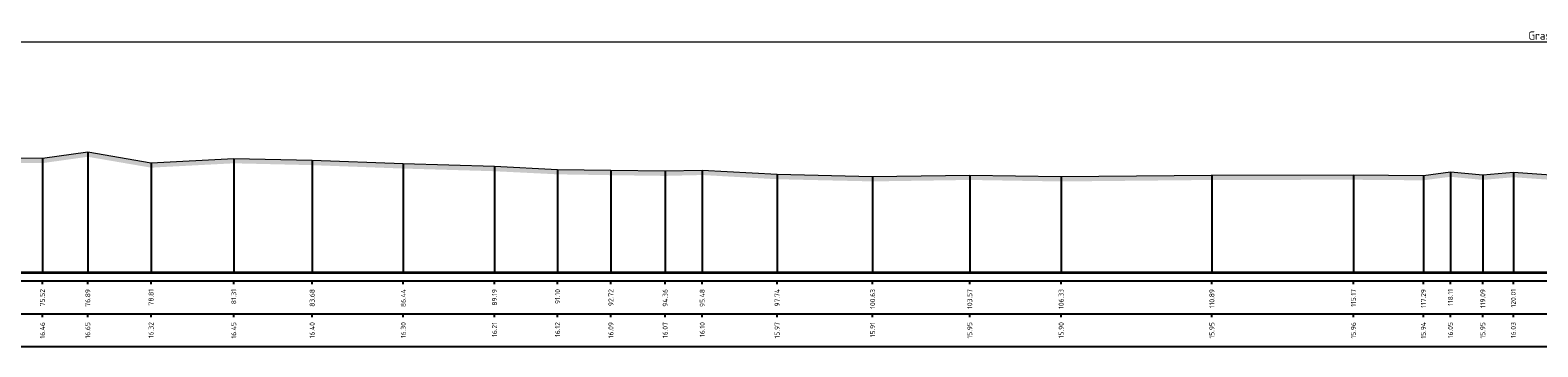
# Model space of a CAD drawing. Header units: metres. Extents: x 197883 to 206898, y 361907 to 364395.
# Tile 133 of 256: x 205859 to 205905, y 363659 to 363668. Entities that reach past the tile are written whole.
import ezdxf
from ezdxf.enums import TextEntityAlignment as Align

# ---------------------------------------------------------------- set-up
doc = ezdxf.new("R2010")
doc.units = ezdxf.units.M
doc.header["$PDMODE"] = 35
doc.header["$PDSIZE"] = 0.075
doc.layers.add('N-WE-OG-HULPLIJN-G', color=50, linetype='Continuous', lineweight=35, plot=False)
doc.layers.add('X-ME-AL-PROFIEL_HUIDIG MAAIVELD-GD', color=252, linetype='Continuous', lineweight=0)
doc.layers.add('X-XX-AL-DETAIL1-M', color=7, linetype='Continuous', lineweight=18)
doc.layers.add('X-ME-AL-PROFIELRASTER-S', color=7, linetype='Continuous')
doc.styles.add('NLCS-ISO-ANNOTATIVE-T18', font='NLCS-ISO.ttf', dxfattribs={"height": 1.8})
doc.styles.add('NLCS-ISO-M100-T25', font='NLCS-ISO.ttf', dxfattribs={"height": 0.25})
doc.dimstyles.new('NLCS-M100-T25-PIJL_L2_H1', dxfattribs={"dimscale": 0.1, "dimtxt": 2.5, "dimasz": 2.5, "dimexe": 2, "dimexo": 2, "dimgap": 0.7, "dimtad": 1, "dimzin": 0, "dimdsep": 46, "dimtxsty": 'NLCS-ISO-M100-T25', "dimcen": 0, "dimdle": 2, "dimclrd": 256, "dimclre": 256, "dimclrt": 256, "dimadec": 1, "dimazin": 0, "dimtfac": 1, "dimtdec": 3, "dimtofl": 0, "dimtmove": 0, "dimatfit": 3, "dimfxl": 2, "dimfxlon": 1, "dimtfillclr": 256, "dimtolj": 1, "dimtzin": 0, "dimlwd": -1, "dimlwe": -1, "dimarcsym": 0})

# ---------------------------------------------------------------- blocks, each defined once
blk = doc.blocks.new('SAL-PROFIELRASTER_BALK_EIND1-SOD')
at = {"color": 0, "linetype": 'ByBlock', "lineweight": -2, "flags": 128}
for points in [[(0, 0), (1, 0)], [(0, -2.5), (1, -2.5)], [(0, -12.5), (1, -12.5)]]:
    blk.add_lwpolyline(points, dxfattribs=at)
blk = doc.blocks.new('SAL-PROFIELRASTER_BALK_EIND2-SOD')
at = {"color": 0, "linetype": 'ByBlock', "lineweight": -2}
blk.add_line((1, -12.5), (0, -12.5), dxfattribs=at)
blk = doc.blocks.new('SAL-PROFIELRASTER_BALK_DATA-SOD')
at = {"color": 0, "linetype": 'ByBlock', "lineweight": -2}
blk.add_lwpolyline([(0, -3.5), (0, -2.5)], dxfattribs=at)
at = {"color": 0, "linetype": 'ByBlock', "lineweight": -2, "style": 'NLCS-ISO-ANNOTATIVE-T18'}
blk.add_attdef('GETAL', text='', height=1.5, rotation=90, dxfattribs=at).set_placement((0.75, -5), align=Align.RIGHT)
blk = doc.blocks.new('SAL-PROFIELRASTER_AANHAAL-SOD')
at = {"color": 9, "linetype": 'ByBlock', "lineweight": -2, "flags": 128}
blk.add_lwpolyline([(0, 1), (0, 0)], dxfattribs=at)
blk = doc.blocks.new('*D270')
at = {"layer": 'Defpoints', "color": 0, "transparency": 16777216}
for p in [(205783.859, 363667.92), (205783.859, 363660.946), (206025.466, 363660.946)]:
    blk.add_point(p, dxfattribs=at)
at = {"layer": 'X-XX-AL-DETAIL1-M', "color": 253, "transparency": 16777216}
for p, q in [((205783.859, 363667.72), (205783.859, 363668.12)), ((206025.466, 363667.72), (206025.466, 363668.12)), ((206025.216, 363667.92), (205784.109, 363667.92))]:
    blk.add_line(p, q, dxfattribs=at)
for points in [[(205784.109, 363667.962), (205784.109, 363667.878), (205783.859, 363667.92)], [(206025.216, 363667.962), (206025.216, 363667.878), (206025.466, 363667.92)]]:
    blk.add_solid(points, dxfattribs=at)
at = {"layer": 'X-XX-AL-DETAIL1-M', "color": 253, "transparency": 16777216, "insert": (205904.662, 363668.115), "char_height": 0.25, "attachment_point": 5, "style": 'NLCS-ISO-M100-T25'}
blk.add_mtext('\\A1;Gras', dxfattribs=at)

msp = doc.modelspace()

# ---------------------------------------------------------------- hatches: boundary and pattern name
at = {"layer": 'X-ME-AL-PROFIEL_HUIDIG MAAIVELD-GD'}
h = msp.add_hatch(dxfattribs=at)
h.set_pattern_fill('AGR-MAAIVELD', color=256, scale=0.05, pattern_type=2)
h.set_pattern_definition([(45, (0, 117.69536), (-0.25000007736, 0.25000007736), []), (45, (-0.0357, 117.73107), (0, 0.50000015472), [0.3535535, -0.3535535]), (45, (-0.07143, 117.7668), (0, 0.50000015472), [0.3535535, -0.3535535]), (45, (-0.10764, 117.803), (0, 0.50000015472), [0.3535535, -0.3535535]), (45, (-0.14286, 117.8382), (0, 0.50000015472), [0.3535535, -0.3535535]), (45, (-0.17857, 117.87393), (0, 0.50000015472), [0.3535535, -0.3535535]), (45, (-0.2143, 117.90964), (0, 0.50000015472), [0.3535535, -0.3535535]), (315, (0, 117.69536), (0.25000007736, 0.25000007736), []), (315, (0.0357, 117.73107), (0.50000015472, -1e-16), [0.3535535, -0.3535535]), (315, (0.07143, 117.7668), (0.50000015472, -1e-16), [0.3535535, -0.3535535]), (315, (0.10764, 117.803), (0.50000015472, -1e-16), [0.3535535, -0.3535535]), (315, (0.14286, 117.8382), (0.50000015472, -1e-16), [0.3535535, -0.3535535]), (315, (0.17857, 117.87393), (0.50000015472, -1e-16), [0.3535535, -0.3535535]), (315, (0.2143, 117.90964), (0.50000015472, -1e-16), [0.3535535, -0.3535535])])
h.paths.add_polyline_path([(206025.466, 363663.732), (206023.646, 363663.684), (206020.107, 363663.632), (206015.765, 363663.498), (206011.262, 363663.498), (206007.009, 363663.617), (206003.253, 363663.428), (205999.361, 363663.415), (205994.699, 363663.565), (205990.719, 363663.573), (205983.81, 363663.445), (205978.108, 363663.514), (205974.565, 363663.378), (205971.371, 363663.423), (205965.897, 363663.334), (205960.679, 363663.444), (205953.952, 363663.765), (205946.352, 363663.59), (205938.973, 363663.415), (205931.828, 363663.293), (205921.507, 363663.569), (205918.233, 363663.8), (205916.585, 363663.714), (205915.997, 363663.721), (205915.07, 363663.809), (205912.978, 363663.836), (205909.59, 363663.859), (205906.272, 363663.813), (205903.87, 363663.978), (205902.945, 363663.897), (205901.966, 363663.992), (205901.15, 363663.885), (205899.033, 363663.902), (205894.751, 363663.896), (205890.193, 363663.85), (205887.428, 363663.896), (205884.49, 363663.852), (205881.602, 363663.918), (205879.338, 363664.045), (205878.216, 363664.019), (205876.575, 363664.04), (205874.961, 363664.066), (205873.054, 363664.16), (205870.296, 363664.241), (205867.539, 363664.344), (205865.167, 363664.4), (205862.667, 363664.268), (205860.752, 363664.597), (205859.382, 363664.405), (205857.526, 363664.42), (205855.173, 363664.377), (205853.433, 363664.419), (205851.352, 363664.339), (205849.071, 363664.429), (205847.033, 363664.391), (205845.293, 363664.577), (205839.252, 363664.512), (205836.697, 363664.595), (205834.361, 363664.423), (205832.314, 363664.41), (205825.416, 363664.394), (205822.887, 363664.351), (205818.859, 363664.27), (205815.336, 363664.21), (205813.073, 363664.183), (205810.408, 363664.188), (205808.145, 363664.205), (205804.394, 363664.183), (205803.595, 363664.16), (205801.933, 363664.191), (205799.547, 363664.268), (205797.317, 363664.24), (205791.175, 363664.16), (205786.102, 363664.169), (205783.859, 363664.105), (205783.859, 363663.955), (205786.102, 363664.019), (205791.175, 363664.01), (205797.317, 363664.09), (205799.547, 363664.118), (205801.933, 363664.041), (205803.595, 363664.01), (205804.394, 363664.033), (205808.145, 363664.055), (205810.408, 363664.038), (205813.073, 363664.033), (205815.336, 363664.06), (205818.859, 363664.12), (205822.887, 363664.201), (205825.416, 363664.244), (205832.314, 363664.26), (205834.361, 363664.273), (205836.697, 363664.445), (205839.252, 363664.362), (205845.293, 363664.427), (205847.033, 363664.241), (205849.071, 363664.279), (205851.352, 363664.189), (205853.433, 363664.269), (205855.173, 363664.227), (205857.526, 363664.27), (205859.382, 363664.255), (205860.752, 363664.447), (205862.667, 363664.118), (205865.167, 363664.25), (205867.539, 363664.194), (205870.296, 363664.091), (205873.054, 363664.01), (205874.961, 363663.916), (205876.575, 363663.89), (205878.216, 363663.869), (205879.338, 363663.895), (205881.602, 363663.768), (205884.49, 363663.702), (205887.428, 363663.746), (205890.193, 363663.7), (205894.751, 363663.746), (205899.033, 363663.752), (205901.15, 363663.735), (205901.966, 363663.842), (205902.945, 363663.747), (205903.87, 363663.828), (205906.272, 363663.663), (205909.59, 363663.709), (205912.978, 363663.686), (205915.07, 363663.659), (205915.997, 363663.571), (205916.585, 363663.564), (205918.233, 363663.65), (205921.507, 363663.419), (205931.828, 363663.143), (205938.973, 363663.265), (205946.352, 363663.44), (205953.952, 363663.615), (205960.679, 363663.294), (205965.897, 363663.184), (205971.371, 363663.273), (205974.565, 363663.228), (205978.108, 363663.364), (205983.81, 363663.295), (205990.719, 363663.423), (205994.699, 363663.415), (205999.361, 363663.265), (206003.253, 363663.278), (206007.009, 363663.467), (206011.262, 363663.348), (206015.765, 363663.348), (206020.107, 363663.482), (206023.646, 363663.534), (206025.466, 363663.582)])

# ---------------------------------------------------------------- linework, layer by layer
at = {"layer": 'N-WE-OG-HULPLIJN-G'}
msp.add_lwpolyline([(205776.659, 363660.946), (206034.323, 363660.946)], dxfattribs=at)
at = {"layer": 'X-ME-AL-PROFIEL_HUIDIG MAAIVELD-GD'}
msp.add_lwpolyline([(205857.526, 363664.42), (205859.382, 363664.405), (205860.752, 363664.597), (205862.667, 363664.268), (205865.167, 363664.4), (205867.539, 363664.344), (205870.296, 363664.241), (205873.054, 363664.16), (205874.961, 363664.066), (205876.575, 363664.04), (205878.216, 363664.019), (205879.338, 363664.045), (205881.602, 363663.918), (205884.49, 363663.852), (205887.428, 363663.896), (205890.193, 363663.85), (205894.751, 363663.896), (205899.033, 363663.902), (205901.15, 363663.885), (205901.966, 363663.992), (205902.945, 363663.897), (205903.87, 363663.978), (205906.272, 363663.813)], dxfattribs=at)

# ---------------------------------------------------------------- block references
at = {"layer": 'X-ME-AL-PROFIELRASTER-S'}
for p, yscale in [((205859.382, 363660.946), 3.459499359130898), ((205860.752, 363660.946), 3.6510009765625), ((205865.167, 363660.946), 3.454299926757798), ((205862.667, 363660.946), 3.322097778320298), ((205867.539, 363660.946), 3.397998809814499), ((205870.296, 363660.946), 3.2952995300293), ((205873.054, 363660.946), 3.214199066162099), ((205874.961, 363660.946), 3.120498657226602), ((205876.575, 363660.946), 3.094100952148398), ((205878.216, 363660.946), 3.073299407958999), ((205879.338, 363660.946), 3.0994987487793), ((205901.966, 363660.946), 3.0458984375), ((205903.87, 363660.946), 3.032398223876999), ((205881.602, 363660.946), 2.972599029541), ((205884.49, 363660.946), 2.9057006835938), ((205887.428, 363660.946), 2.9497985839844), ((205890.193, 363660.946), 2.904598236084), ((205894.751, 363660.946), 2.950199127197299), ((205899.033, 363660.946), 2.956398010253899), ((205901.15, 363660.946), 2.9389991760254), ((205902.945, 363660.946), 2.951099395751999)]:
    msp.add_blockref('SAL-PROFIELRASTER_AANHAAL-SOD', p, dxfattribs=dict(at, yscale=yscale))
at = {"layer": 'X-ME-AL-PROFIELRASTER-S', "xscale": 242.231864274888, "yscale": 0.1, "zscale": 242.231864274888}
for name, p in [('SAL-PROFIELRASTER_BALK_EIND1-SOD', (205783.859, 363660.946)), ('SAL-PROFIELRASTER_BALK_EIND2-SOD', (205783.859, 363659.946))]:
    msp.add_blockref(name, p, dxfattribs=at)
at = {"layer": 'X-ME-AL-PROFIELRASTER-S', "xscale": 0.1, "yscale": 0.1, "zscale": 0.1}
for p, values in [((205859.382, 363660.946), {'GETAL': '75.52'}), ((205860.752, 363660.946), {'GETAL': '76.89'}), ((205862.667, 363660.946), {'GETAL': '78.81'}), ((205865.167, 363660.946), {'GETAL': '81.31'}), ((205867.539, 363660.946), {'GETAL': '83.68'}), ((205870.296, 363660.946), {'GETAL': '86.44'}), ((205873.054, 363660.946), {'GETAL': '89.19'}), ((205874.961, 363660.946), {'GETAL': '91.10'}), ((205876.575, 363660.946), {'GETAL': '92.72'}), ((205878.216, 363660.946), {'GETAL': '94.36'}), ((205879.338, 363660.946), {'GETAL': '95.48'}), ((205881.602, 363660.946), {'GETAL': '97.74'}), ((205884.49, 363660.946), {'GETAL': '100.63'}), ((205887.428, 363660.946), {'GETAL': '103.57'}), ((205890.193, 363660.946), {'GETAL': '106.33'}), ((205894.751, 363660.946), {'GETAL': '110.89'}), ((205899.033, 363660.946), {'GETAL': '115.17'}), ((205901.15, 363660.946), {'GETAL': '117.29'}), ((205901.966, 363660.946), {'GETAL': '118.11'}), ((205902.945, 363660.946), {'GETAL': '119.09'}), ((205903.87, 363660.946), {'GETAL': '120.01'}), ((205859.382, 363659.946), {'GETAL': '16.46'}), ((205860.752, 363659.946), {'GETAL': '16.65'}), ((205862.667, 363659.946), {'GETAL': '16.32'}), ((205865.167, 363659.946), {'GETAL': '16.45'}), ((205867.539, 363659.946), {'GETAL': '16.40'}), ((205870.296, 363659.946), {'GETAL': '16.30'}), ((205873.054, 363659.946), {'GETAL': '16.21'}), ((205874.961, 363659.946), {'GETAL': '16.12'}), ((205876.575, 363659.946), {'GETAL': '16.09'}), ((205878.216, 363659.946), {'GETAL': '16.07'}), ((205879.338, 363659.946), {'GETAL': '16.10'}), ((205881.602, 363659.946), {'GETAL': '15.97'}), ((205884.49, 363659.946), {'GETAL': '15.91'}), ((205887.428, 363659.946), {'GETAL': '15.95'}), ((205890.193, 363659.946), {'GETAL': '15.90'}), ((205894.751, 363659.946), {'GETAL': '15.95'}), ((205899.033, 363659.946), {'GETAL': '15.96'}), ((205901.15, 363659.946), {'GETAL': '15.94'}), ((205901.966, 363659.946), {'GETAL': '16.05'}), ((205902.945, 363659.946), {'GETAL': '15.95'}), ((205903.87, 363659.946), {'GETAL': '16.03'})]:
    msp.add_blockref('SAL-PROFIELRASTER_BALK_DATA-SOD', p, dxfattribs=at).add_auto_attribs(values)

# ---------------------------------------------------------------- dimensions: what is measured, and where the dimension line sits
at = {"layer": 'X-XX-AL-DETAIL1-M', "color": 253}
dim = msp.add_linear_dim(base=(205783.859, 363667.92), p1=(206025.466, 363660.946), p2=(205783.859, 363660.946), text='Gras', dimstyle='NLCS-M100-T25-PIJL_L2_H1', override={"dimclrd": 253, "dimclre": 253, "dimclrt": 253}, dxfattribs=at)
dim.commit()
dim.dimension.update_dxf_attribs({"geometry": '*D270', "text_midpoint": (205904.662, 363667.92), "dimtype": 160})

doc.saveas('drawing.dxf')
